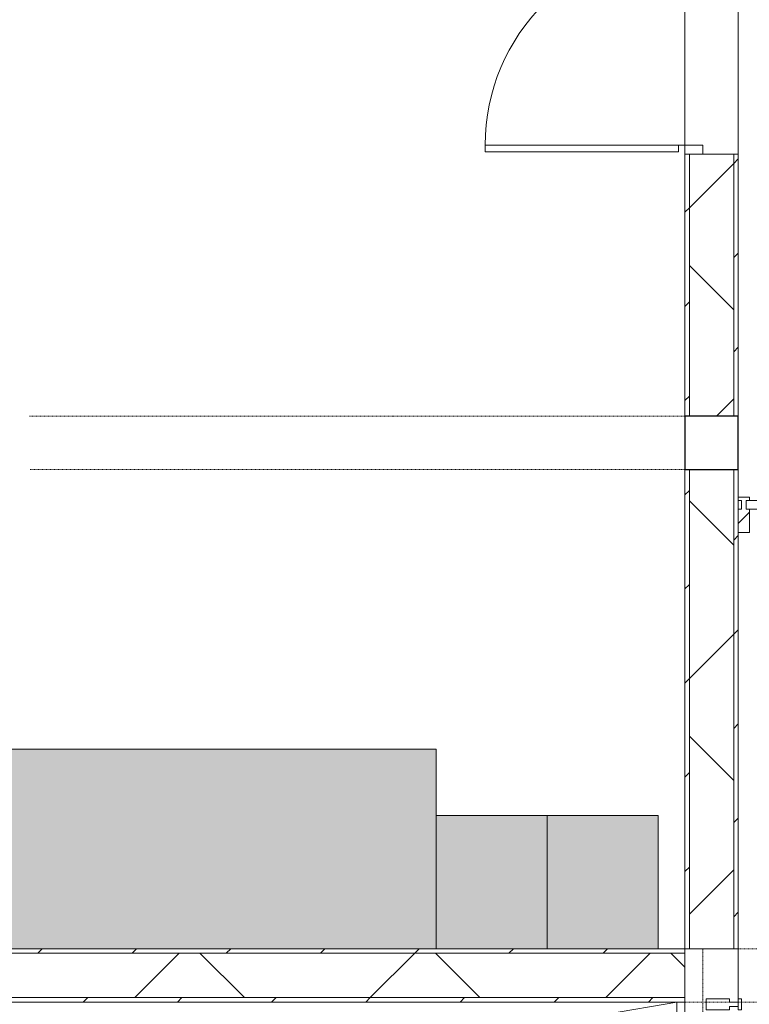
# Model space of a CAD drawing. Header units: centimetres. Extents: x 6036 to 22185, y 5782 to 11383.
# Tile 180 of 256: x 18156 to 18485, y 8829 to 9272. Entities that reach past the tile are written whole.
import ezdxf

# ---------------------------------------------------------------- set-up
doc = ezdxf.new("R2010")
doc.units = ezdxf.units.CM
doc.linetypes.add('Dash', pattern=[0.6, 0.3, -0.3])
doc.linetypes.add('Dot 1mm', pattern=[0.1, 0, -0.1])
for name, color, linetype, lineweight in [('A-AREA', 32, 'Continuous', 9), ('A-COLS', 52, 'Continuous', 9), ('A-COLS-HDLN', 52, 'Dash', 9), ('A-DOOR', 31, 'Continuous', 9), ('A-DOOR-FRAM', 31, 'Continuous', 9), ('A-DOOR-OPNG', 31, 'Continuous', 9), ('A-FLOR', 192, 'Continuous', 9), ('A-GENM', 13, 'Continuous', 9), ('A-GLAZ-CURT', 52, 'Continuous', 9), ('A-GLAZ-CWMG', 51, 'Continuous', 9), ('A-WALL', 113, 'Continuous', 9), ('A-WALL-FNSH', 113, 'Continuous', 25), ('A-WALL-PATT', 111, 'Continuous', 25), ('Q-CASE', 31, 'Continuous', 9)]:
    doc.layers.add(name, color=color, linetype=linetype, lineweight=lineweight)
pattern_1 = [(45, (12452.32, 0), (-21.2132, 21.2132), [])]
pattern_2 = [(45, (12452.32, 0), (-53.033, 53.033), []), (135, (12452.32, 0), (-53.033, -53.033), [])]

# ---------------------------------------------------------------- blocks, each defined once
blk = doc.blocks.new('GEMO_WregaPolowkaDrewno - GEMO_WregaPolowkaDrewno-8249762-7-02 ZestMeble')
at = {"layer": 'A-COLS-HDLN', "color": 254}
for p, q in [((-12, -295.15), (-12, 24)), ((12, 24), (12, -295.15))]:
    blk.add_line(p, q, dxfattribs=at)
blk = doc.blocks.new('GEMO_WregaCentrumParterDrewno - GEMO_WregaCentrumParterDrewno-5879637-7-02 ZestMeble')
at = {"layer": 'A-COLS-HDLN', "color": 254}
for p, q in [((-12, 168), (-12, -295.15)), ((12, -295.15), (12, 168))]:
    blk.add_line(p, q, dxfattribs=at)
blk = doc.blocks.new('DOOR_Drzwi-1S_P1 - C13-D_Drzwi_90x200_-8233002-7-02 ZestMeble')
at = {"layer": 'A-DOOR'}
for p, q in [((45, -12), (45, -102)), ((48, -15), (45, -15)), ((48, -15), (48, -102)), ((48, -102), (45, -102))]:
    blk.add_line(p, q, dxfattribs=at)
at = {"layer": 'A-DOOR-FRAM'}
for p, q in [((-45, -4), (-49, -4)), ((-49, -4), (-49, -12)), ((-45, -12), (-45, -4)), ((49, -4), (45, -4)), ((45, -4), (45, -12)), ((49, -12), (49, -4)), ((-49, -12), (-45, -12)), ((45, -12), (49, -12))]:
    blk.add_line(p, q, dxfattribs=at)
at = {"layer": 'A-DOOR-OPNG'}
blk.add_arc((45, -12), 90, 180, 270, dxfattribs=at)
blk = doc.blocks.new('Rectangular Mullion - B21_Zklipsem-V316-7-02 ZestMeble')
at = {"layer": 'A-GLAZ-CWMG'}
h = blk.add_hatch(dxfattribs=at)
h.set_pattern_fill('FP_210', color=256, style=0, pattern_type=2)
h.set_pattern_definition([(315, (-8831.387, 6027.758), (21.2132, 21.2132), [])])
h.paths.add_polyline_path([(-5, 4), (-3.5, 4), (-3.5, 0), (-5, 0), (-5, -1.5), (0, -1.5), (0, 0), (-1.5, 0), (-1.5, 4), (0, 4), (0, 14.5), (-5, 14.5)])
at = {"layer": 'A-GLAZ-CWMG', "lineweight": 18}
for p, q in [((0, 14.5), (-5, 14.5)), ((-5, 14.5), (-5, 4)), ((0, 4), (0, 14.5)), ((-5, 4), (-3.5, 4)), ((-3.5, 4), (-3.5, 0)), ((-1.5, 0), (-1.5, 4)), ((-1.5, 4), (0, 4)), ((-3.5, 0), (-5, 0)), ((-5, 0), (-5, -1.5)), ((-5, -1.5), (0, -1.5)), ((0, 0), (-1.5, 0)), ((0, -1.5), (0, 0))]:
    blk.add_line(p, q, dxfattribs=at)
blk = doc.blocks.new('CUWP_ZestawSzklany - B21-OS_Szklo-2Szybowy-8247877-7-02 ZestMeble')
at = {"layer": 'A-GLAZ-CURT'}
for p, q in [((9.62, 0), (-9.62, 0)), ((-9.62, 0), (-9.62, -4)), ((9.62, -4), (9.62, 0)), ((-9.62, -4), (9.62, -4))]:
    blk.add_line(p, q, dxfattribs=at)
blk = doc.blocks.new('Rectangular Mullion - B21_Zklipsem-V407-7-02 ZestMeble')
at = {"layer": 'A-GLAZ-CWMG'}
h = blk.add_hatch(dxfattribs=at)
h.set_pattern_fill('FP_233', color=256, style=0, pattern_type=2)
h.set_pattern_definition([(225, (6027.758, 9055.887), (21.2132, -21.2132), [])])
h.paths.add_polyline_path([(0, 14.5), (-5, 14.5), (-5, 4), (-3.5, 4), (-3.5, 0), (-5, 0), (-5, -1.5), (0, -1.5), (0, 0), (-1.5, 0), (-1.5, 4), (0, 4)])
at = {"layer": 'A-GLAZ-CWMG', "lineweight": 18}
for p, q in [((0, 14.5), (-5, 14.5)), ((-5, 14.5), (-5, 4)), ((0, 4), (0, 14.5)), ((-5, 4), (-3.5, 4)), ((-3.5, 4), (-3.5, 0)), ((-1.5, 0), (-1.5, 4)), ((-1.5, 4), (0, 4)), ((-3.5, 0), (-5, 0)), ((-5, 0), (-5, -1.5)), ((-5, -1.5), (0, -1.5)), ((0, 0), (-1.5, 0)), ((0, -1.5), (0, 0))]:
    blk.add_line(p, q, dxfattribs=at)
blk = doc.blocks.new('FURN_Sp_Lozko 2-01 - E25-LZ-02 Lozko 2-9662527-7-02 ZestMeble')
at = {"layer": 'A-GENM'}
for points in [[(-200, 0), (0, 0), (0, 90), (-200, 90), (-200, 5.21)], [(-202, 0), (-200, 0), (-200, 60), (-202, 60), (-202, 5.21)], [(0, 0), (50, 0), (50, 60), (0, 60)], [(100, 0), (100, 60), (50, 60), (50, 0)]]:
    blk.add_hatch(color=143, dxfattribs=at).paths.add_polyline_path(points)
for p, q in [((0, 90), (-200, 90)), ((-200, 90), (-200, 60)), ((0, 60), (0, 90))]:
    blk.add_line(p, q, dxfattribs=at)
at = {"layer": 'A-GENM', "lineweight": 18}
for p, q in [((-200, 60), (-202, 60)), ((-202, 60), (-202, 0)), ((-200, 0), (-200, 60)), ((50, 60), (0, 60)), ((0, 60), (0, 0)), ((100, 60), (50, 60)), ((50, 60), (50, 0)), ((50, 0), (50, 60)), ((100, 0), (100, 60)), ((-202, 0), (-200, 0)), ((0, 0), (50, 0)), ((50, 0), (100, 0))]:
    blk.add_line(p, q, dxfattribs=at)
blk = doc.blocks.new('CASE_Szafa_P2 - E21-S_Regal_Instx60x100__Administracja_high-6023972-7-02 ZestMeble')
at = {"layer": 'Q-CASE'}
for p, q in [((176.36, 0), (-176.36, 0)), ((-176.36, 0), (-176.36, -60)), ((176.36, 0), (-176.36, 0)), ((-176.36, 0), (-176.36, -60)), ((-176.36, -60), (176.36, 0)), ((176.36, 0), (-176.36, 0)), ((176.36, -60), (176.36, 0)), ((176.36, -60), (176.36, 0)), ((-176.36, -60), (176.36, -60)), ((-176.36, -60), (176.36, -60))]:
    blk.add_line(p, q, dxfattribs=at)

msp = doc.modelspace()

# ---------------------------------------------------------------- hatches: boundary and pattern name
at = {"layer": 'A-COLS'}
h = msp.add_hatch(dxfattribs=at)
h.set_pattern_fill('FP_35', color=256, style=0, pattern_type=2)
h.set_pattern_definition([(45, (12452.32, 0), (-33.67596, 33.67596), [])])
h.paths.add_polyline_path([(18480.08, 9069.89), (18480.08, 9093.89), (18456.08, 9093.89), (18456.08, 9069.89), (18457.88, 9069.89)])
h.paths.add_polyline_path([(18083.83, 9069.89), (18091.65, 9069.89), (18091.65, 9093.89), (18045.46, 9093.89), (18045.46, 9069.89)])
at = {"layer": 'A-WALL-PATT', "lineweight": 9}
h = msp.add_hatch(dxfattribs=at)
h.set_pattern_fill('FP_13', color=256, style=0, pattern_type=2)
h.set_pattern_definition(pattern_1)
h.paths.add_polyline_path([(18456.08, 9093.89), (18458.08, 9093.89), (18458.08, 9211.89), (18456.08, 9211.89), (18456.08, 9100.2)])
h = msp.add_hatch(dxfattribs=at)
h.set_pattern_fill('FP_14', color=256, style=0, pattern_type=2)
h.set_pattern_definition(pattern_2)
h.paths.add_polyline_path([(18478.08, 9093.89), (18478.08, 9211.89), (18458.08, 9211.89), (18458.08, 9093.89)])
h = msp.add_hatch(dxfattribs=at)
h.set_pattern_fill('FP_13', color=256, style=0, pattern_type=2)
h.set_pattern_definition(pattern_1)
h.paths.add_polyline_path([(18480.08, 9093.89), (18480.08, 9211.89), (18478.08, 9211.89), (18478.08, 9093.89)])
h = msp.add_hatch(dxfattribs=at)
h.set_pattern_fill('FP_13', color=256, style=0, pattern_type=2)
h.set_pattern_definition(pattern_1)
h.paths.add_polyline_path([(18458.08, 8853.89), (18457.88, 9069.89), (18456.08, 9069.89), (18456.08, 8853.89)])
h = msp.add_hatch(dxfattribs=at)
h.set_pattern_fill('FP_14', color=256, style=0, pattern_type=2)
h.set_pattern_definition(pattern_2)
h.paths.add_polyline_path([(18458.08, 8853.89), (18478.08, 8853.89), (18478.08, 9069.89), (18458.08, 9069.89), (18458.08, 8924.85)])
h = msp.add_hatch(dxfattribs=at)
h.set_pattern_fill('FP_13', color=256, style=0, pattern_type=2)
h.set_pattern_definition(pattern_1)
h.paths.add_polyline_path([(18478.08, 8853.89), (18480.08, 8853.89), (18480.08, 9069.89), (18478.08, 9069.89), (18478.08, 8924.85)])
h = msp.add_hatch(dxfattribs=at)
h.set_pattern_fill('FP_13', color=256, style=0, pattern_type=2)
h.set_pattern_definition(pattern_1)
h.paths.add_polyline_path([(18456.07, 8851.89), (18456.07, 8853.89), (18091.65, 8853.89), (18091.65, 8851.89), (18383.07, 8851.89)])
h = msp.add_hatch(dxfattribs=at)
h.set_pattern_fill('FP_14', color=256, style=0, pattern_type=2)
h.set_pattern_definition(pattern_2)
h.paths.add_polyline_path([(18456.07, 8831.89), (18456.07, 8851.89), (18091.65, 8851.89), (18091.65, 8831.89), (18432.94, 8831.89)])
h = msp.add_hatch(dxfattribs=at)
h.set_pattern_fill('FP_13', color=256, style=0, pattern_type=2)
h.set_pattern_definition(pattern_1)
h.paths.add_polyline_path([(18456.07, 8829.89), (18456.07, 8831.89), (18091.65, 8831.89), (18091.65, 8829.89), (18452.44, 8829.89)])

# ---------------------------------------------------------------- linework, layer by layer
at = {"layer": 'A-AREA', "linetype": 'Dot 1mm'}
msp.add_line((18464.07, 7893.89), (18464.07, 8853.89), dxfattribs=at)
at = {"layer": 'A-COLS', "lineweight": 25}
for p, q in [((18480.08, 9093.89), (18456.08, 9093.89)), ((18456.08, 9093.89), (18456.08, 9069.89)), ((18480.08, 9069.89), (18480.08, 9093.89)), ((18456.08, 9069.89), (18480.08, 9069.89))]:
    msp.add_line(p, q, dxfattribs=at)
at = {"layer": 'A-FLOR'}
for p, q in [((18480.08, 10761.89), (18480.08, 8826.39)), ((18456.08, 7881.52), (18456.08, 10749.89))]:
    msp.add_line(p, q, dxfattribs=at)
at = {"layer": 'A-WALL', "color": 9, "lineweight": 18}
for p, q in [((18478.08, 9211.89), (18458.08, 9211.89)), ((18458.08, 9093.89), (18458.08, 9211.89)), ((18478.08, 9093.89), (18478.08, 9211.89)), ((18458.08, 9093.89), (18478.08, 9093.89)), ((18478.08, 9069.89), (18458.08, 9069.89)), ((18458.08, 8853.89), (18458.08, 9069.89)), ((18478.08, 8853.89), (18478.08, 9069.89)), ((18458.08, 8853.89), (18478.08, 8853.89)), ((18091.65, 8851.89), (18456.07, 8851.89)), ((18456.07, 8831.89), (18456.07, 8851.89)), ((18091.65, 8831.89), (18456.07, 8831.89))]:
    msp.add_line(p, q, dxfattribs=at)
at = {"layer": 'A-WALL-FNSH', "color": 253, "lineweight": 9}
for p, q in [((18458.08, 9211.89), (18456.08, 9211.89)), ((18480.08, 9211.89), (18478.08, 9211.89)), ((18456.08, 9093.89), (18458.08, 9093.89)), ((18478.08, 9093.89), (18480.08, 9093.89)), ((18458.08, 9069.89), (18456.08, 9069.89)), ((18480.08, 9069.89), (18478.08, 9069.89)), ((18456.07, 8853.89), (18091.65, 8853.89)), ((18456.07, 8851.89), (18456.07, 8853.89)), ((18456.08, 8853.89), (18458.08, 8853.89)), ((18478.08, 8853.89), (18480.08, 8853.89)), ((18456.07, 8829.89), (18456.07, 8831.89)), ((18452.44, 8829.89), (18456.07, 8829.89))]:
    msp.add_line(p, q, dxfattribs=at)

# ---------------------------------------------------------------- block references
at = {"layer": 'A-COLS-HDLN', "color": 254, "rotation": 269.9999999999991}
for name, p in [('GEMO_WregaPolowkaDrewno - GEMO_WregaPolowkaDrewno-8249762-7-02 ZestMeble', (18456.08, 9081.89)), ('GEMO_WregaCentrumParterDrewno - GEMO_WregaCentrumParterDrewno-5879637-7-02 ZestMeble', (18456.08, 8841.89))]:
    msp.add_blockref(name, p, dxfattribs=at)
at = {"layer": 'A-DOOR', "rotation": 269.9999999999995}
msp.add_blockref('DOOR_Drzwi-1S_P1 - C13-D_Drzwi_90x200_-8233002-7-02 ZestMeble', (18468.08, 9260.89), dxfattribs=at)
at = {"layer": 'A-GENM'}
msp.add_blockref('FURN_Sp_Lozko 2-01 - E25-LZ-02 Lozko 2-9662527-7-02 ZestMeble', (18344.07, 8853.89), dxfattribs=at)
at = {"layer": 'A-GLAZ-CURT'}
msp.add_blockref('CUWP_ZestawSzklany - B21-OS_Szklo-2Szybowy-8247877-7-02 ZestMeble', (18493.2, 9055.89), dxfattribs=at)
at = {"layer": 'A-GLAZ-CWMG'}
for name, p, rotation in [('Rectangular Mullion - B21_Zklipsem-V407-7-02 ZestMeble', (18480.08, 9055.89), 180), ('Rectangular Mullion - B21_Zklipsem-V316-7-02 ZestMeble', (18480.08, 8831.39), 89.99999999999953)]:
    msp.add_blockref(name, p, dxfattribs=dict(at, rotation=rotation))
at = {"layer": 'Q-CASE'}
msp.add_blockref('CASE_Szafa_P2 - E21-S_Regal_Instx60x100__Administracja_high-6023972-7-02 ZestMeble', (18276.08, 8829.89), dxfattribs=at)

doc.saveas('drawing.dxf')
